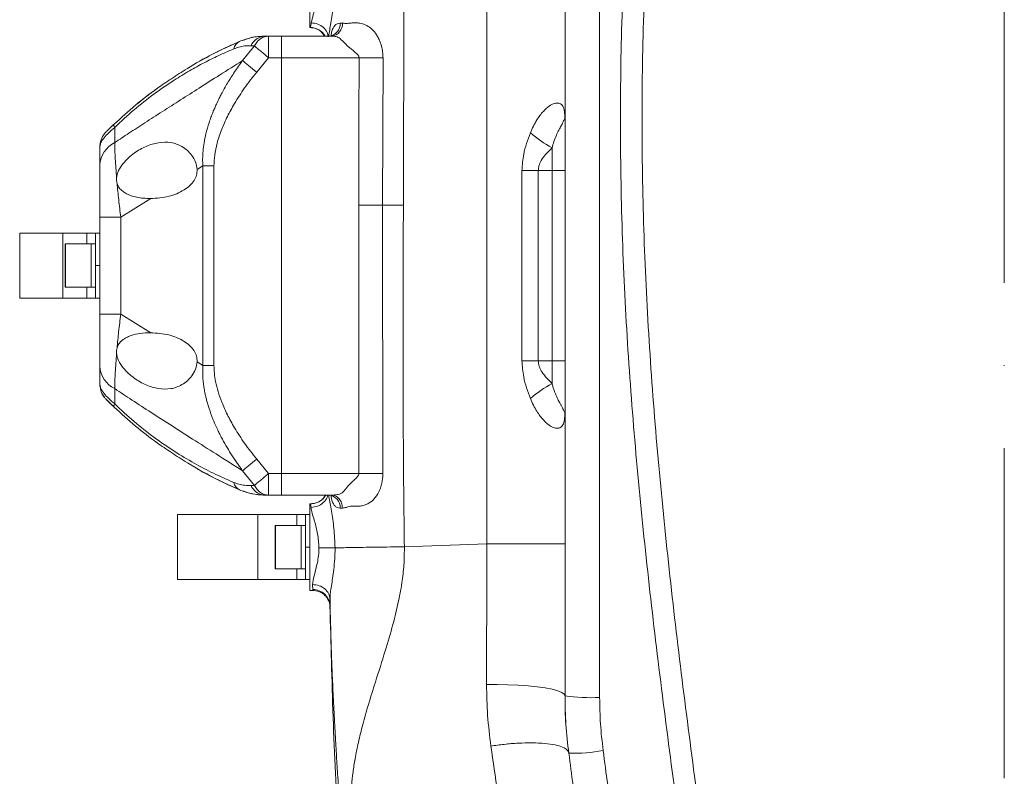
# Model space of a CAD drawing. Header units: millimetres. Extents: x 176 to 9387, y -11044 to -3322.
# Tile 45 of 256: x 1065 to 1293, y -5560 to -5385. Entities that reach past the tile are written whole.
import ezdxf

# ---------------------------------------------------------------- set-up
doc = ezdxf.new("R2010")
doc.units = ezdxf.units.MM
doc.header["$LTSCALE"] = 0.3175
doc.linetypes.add('ACAD_ISO10W100', pattern=[18, 12, -3, 0, -3])
doc.layers.add('1轮廓实线层', color=7, linetype='Continuous', lineweight=18)
doc.layers.add('中心线', color=4, linetype='ACAD_ISO10W100', lineweight=20)

msp = doc.modelspace()

# ---------------------------------------------------------------- linework, layer by layer
at = {"layer": '1轮廓实线层', "ltscale": 20}
for p, q in [((1199.35142, -5226.18259), (1199.35142, -5541.68017)), ((1132.35142, -5386.9533), (1132.35142, -5366.95326)), ((1154.00501, -5428.01441), (1154.14721, -5375.18049)), ((1173.29081, -5375.73166), (1173.29081, -5506.20378)), ((1191.35142, -5407.98939), (1191.35142, -5375.73166)), ((1132.47967, -5386.9533), (1132.35142, -5386.9533)), ((1139.39159, -5385.95898), (1139.92519, -5385.95874)), ((1119.20536, -5389.25136), (1119.39219, -5389.19474)), ((1122.07273, -5388.95328), (1121.6162, -5388.98696)), ((1122.07273, -5388.95328), (1122.85555, -5388.95328)), ((1122.85555, -5388.95328), (1122.85555, -5390.41777)), ((1125.85143, -5388.95328), (1122.85555, -5388.95328)), ((1125.85143, -5388.95328), (1125.85143, -5393.95327)), ((1137.40906, -5388.95328), (1125.85143, -5388.95328)), ((1119.58367, -5391.19501), (1116.84087, -5394.59796)), ((1119.58367, -5391.19501), (1118.80085, -5391.16634)), ((1122.85555, -5390.41777), (1122.85555, -5393.95327)), ((1122.85555, -5393.95327), (1120.11277, -5397.26217)), ((1125.85143, -5393.95327), (1122.85555, -5393.95327)), ((1125.85143, -5393.95327), (1125.85143, -5489.95329)), ((1143.75925, -5393.95327), (1125.85143, -5393.95327)), ((1149.2965, -5393.96293), (1149.21627, -5427.99921)), ((1106.19431, -5395.15365), (1104.08831, -5396.41763)), ((1191.31066, -5407.52895), (1191.35142, -5407.98939)), ((1191.35142, -5407.98939), (1191.35142, -5419.9533)), ((1085.34795, -5411.03597), (1084.9651, -5411.45755)), ((1087.30765, -5410.029), (1087.30765, -5413.55283)), ((1084.07438, -5413.12702), (1083.92316, -5414.26892)), ((1083.85142, -5414.60342), (1083.85142, -5418.70965)), ((1188.35142, -5414.74928), (1188.35142, -5419.9533)), ((1083.85142, -5418.70965), (1083.85142, -5430.77398)), ((1106.34619, -5419.75148), (1107.66386, -5418.92899)), ((1107.66386, -5418.92899), (1107.66386, -5464.97757)), ((1110.23634, -5418.92899), (1107.66386, -5418.92899)), ((1110.23634, -5418.92899), (1110.23634, -5464.97757)), ((1181.4017, -5463.95327), (1181.4017, -5419.9533)), ((1185.18313, -5419.9533), (1181.4017, -5419.9533)), ((1185.18313, -5419.9533), (1185.18313, -5463.95327)), ((1185.18313, -5419.9533), (1188.35142, -5419.9533)), ((1188.35142, -5419.9533), (1188.35142, -5463.95327)), ((1188.35142, -5419.9533), (1191.35142, -5419.9533)), ((1191.35142, -5463.95327), (1191.35142, -5419.9533)), ((1088.70647, -5430.77398), (1095.61547, -5426.453)), ((1143.72261, -5489.95329), (1143.69288, -5427.98776)), ((1149.21627, -5427.99921), (1149.25066, -5489.92361)), ((1088.70647, -5430.77398), (1083.85142, -5430.77398)), ((1083.85142, -5430.77398), (1083.85142, -5453.13258)), ((1088.70647, -5453.13258), (1088.70647, -5430.77398)), ((1065.35142, -5434.45326), (1065.35142, -5449.4533)), ((1075.35142, -5434.45326), (1065.35142, -5434.45326)), ((1075.35142, -5449.4533), (1075.35142, -5434.45326)), ((1080.85142, -5434.45326), (1075.35142, -5434.45326)), ((1080.85142, -5434.45326), (1082.85143, -5434.45326)), ((1080.85142, -5436.95326), (1080.85142, -5434.45326)), ((1082.85143, -5441.95325), (1082.85143, -5434.45326)), ((1082.85143, -5434.45326), (1083.85142, -5434.45326)), ((1075.85143, -5446.85329), (1075.85143, -5437.05327)), ((1081.85143, -5436.95326), (1075.95142, -5436.95326)), ((1075.95142, -5436.95326), (1075.95142, -5446.95331)), ((1082.85143, -5436.95326), (1081.85143, -5436.95326)), ((1081.85143, -5446.95331), (1081.85143, -5436.95326)), ((1082.85143, -5441.95325), (1083.85142, -5441.95325)), ((1082.85143, -5449.4533), (1082.85143, -5441.95325)), ((1075.95142, -5446.95331), (1081.85143, -5446.95331)), ((1080.85142, -5449.4533), (1080.85142, -5446.95331)), ((1081.85143, -5446.95331), (1082.85143, -5446.95331)), ((1075.35142, -5449.4533), (1065.35142, -5449.4533)), ((1080.85142, -5449.4533), (1075.35142, -5449.4533)), ((1082.85143, -5449.4533), (1080.85142, -5449.4533)), ((1083.85142, -5449.4533), (1082.85143, -5449.4533)), ((1083.85142, -5453.13258), (1083.85142, -5465.19692)), ((1088.70647, -5453.13258), (1083.85142, -5453.13258)), ((1095.61547, -5457.45356), (1088.70647, -5453.13258)), ((1107.66386, -5464.97757), (1106.34619, -5464.15509)), ((1181.4017, -5463.95327), (1185.18313, -5463.95327)), ((1185.18313, -5463.95327), (1188.35142, -5463.95327)), ((1188.35142, -5463.95327), (1188.35142, -5469.15729)), ((1188.35142, -5463.95327), (1191.35142, -5463.95327)), ((1191.35142, -5463.95327), (1191.35142, -5475.91717)), ((1083.85142, -5465.19692), (1083.85142, -5469.30314)), ((1110.23634, -5464.97757), (1107.66386, -5464.97757)), ((1083.85142, -5469.30314), (1083.95958, -5469.70887)), ((1083.85142, -5469.30314), (1083.87158, -5469.75155)), ((1087.30765, -5470.35373), (1087.30765, -5473.87756)), ((1084.54889, -5471.77393), (1084.99678, -5472.4877)), ((1085.45995, -5472.98176), (1085.32511, -5472.84783)), ((1191.35142, -5475.91717), (1191.30922, -5476.39395)), ((1191.35142, -5506.20378), (1191.35142, -5475.91717)), ((1120.11277, -5486.6444), (1122.85555, -5489.95329)), ((1104.08831, -5487.48894), (1106.19431, -5488.75291)), ((1116.84087, -5489.30861), (1119.58367, -5492.71155)), ((1125.85143, -5489.95329), (1122.85555, -5489.95329)), ((1122.85555, -5489.95329), (1122.85555, -5493.4888)), ((1125.85143, -5489.95329), (1125.85143, -5494.95329)), ((1143.72261, -5489.95329), (1125.85143, -5489.95329)), ((1119.58367, -5492.71155), (1118.80085, -5492.74022)), ((1122.85555, -5493.4888), (1122.85555, -5494.95329)), ((1121.61464, -5494.91937), (1122.07273, -5494.95329)), ((1122.07273, -5494.95329), (1122.85555, -5494.95329)), ((1122.85555, -5494.95329), (1125.85143, -5494.95329)), ((1125.85143, -5494.95329), (1137.4085, -5494.95329)), ((1132.35142, -5516.9533), (1132.35142, -5496.95326)), ((1132.60012, -5496.95326), (1132.35142, -5496.95326)), ((1101.85142, -5499.45326), (1101.85142, -5514.4533)), ((1120.35142, -5499.45326), (1101.85142, -5499.45326)), ((1120.35142, -5514.4533), (1120.35142, -5499.45326)), ((1129.35143, -5499.45326), (1120.35142, -5499.45326)), ((1129.35143, -5499.45326), (1131.35142, -5499.45326)), ((1129.35143, -5501.95325), (1129.35143, -5499.45326)), ((1131.35142, -5506.95331), (1131.35142, -5499.45326)), ((1131.35142, -5499.45326), (1132.35142, -5499.45326)), ((1124.35142, -5511.85329), (1124.35142, -5502.05327)), ((1130.35143, -5501.95325), (1124.45142, -5501.95325)), ((1124.45142, -5501.95325), (1124.45142, -5511.9533)), ((1131.35142, -5501.95325), (1130.35143, -5501.95325)), ((1130.35143, -5502.24019), (1130.35143, -5501.95325)), ((1130.35143, -5511.9533), (1130.35143, -5501.95325)), ((1130.35143, -5511.9533), (1130.35143, -5502.24019)), ((1131.35142, -5506.95331), (1132.35142, -5506.95331)), ((1131.35142, -5514.4533), (1131.35142, -5506.95331)), ((1173.29081, -5506.20378), (1154.23809, -5506.86676)), ((1173.29081, -5506.20378), (1191.35142, -5506.20378)), ((1191.35142, -5506.20378), (1191.35142, -5541.31598)), ((1124.45142, -5511.9533), (1130.35143, -5511.9533)), ((1129.35143, -5514.4533), (1129.35143, -5511.9533)), ((1130.35143, -5511.9533), (1131.35142, -5511.9533)), ((1120.35142, -5514.4533), (1101.85142, -5514.4533)), ((1129.35143, -5514.4533), (1120.35142, -5514.4533)), ((1131.35142, -5514.4533), (1129.35143, -5514.4533)), ((1132.35142, -5514.4533), (1131.35142, -5514.4533)), ((1133.04662, -5516.7277), (1133.04004, -5515.6079)), ((1133.067, -5516.9533), (1133.04662, -5516.7277)), ((1133.067, -5516.9533), (1132.35142, -5516.9533)), ((1137.03895, -5518.99154), (1137.04566, -5520.54996)), ((1137.04688, -5520.59765), (1137.04655, -5520.5871))]:
    msp.add_line(p, q, dxfattribs=at)
at = {"layer": '1轮廓实线层', "lineweight": 0, "ltscale": 20}
for points in [[(1143.69288, -5427.98776), (1143.74027, -5404.57554), (1143.75331, -5397.66569), (1143.75925, -5393.95327)], [(1120.11277, -5397.26217), (1119.62723, -5396.86681), (1119.14933, -5396.47765), (1118.68661, -5396.10089), (1118.24634, -5395.74237), (1117.83545, -5395.40781), (1117.46042, -5395.10239), (1117.12714, -5394.83101), (1116.84087, -5394.59796)], [(1104.08831, -5396.41763), (1104.15958, -5396.38157), (1104.16305, -5396.38109)], [(1087.14417, -5409.29438), (1087.11465, -5409.33652), (1087.09941, -5409.39344), (1087.09854, -5409.46497), (1087.11203, -5409.5508), (1087.13983, -5409.65057), (1087.18183, -5409.76382), (1087.23785, -5409.89013), (1087.30765, -5410.029)], [(1143.69288, -5427.98776), (1144.39969, -5427.98925), (1145.10492, -5427.99069), (1145.807, -5427.99218), (1146.50441, -5427.99361), (1147.19555, -5427.99504), (1147.87892, -5427.99641), (1148.55299, -5427.99784), (1149.21627, -5427.99921)], [(1154.00501, -5428.01441), (1153.39162, -5428.0125), (1152.7813, -5428.01059), (1152.17463, -5428.00863), (1151.57219, -5428.00672), (1150.97456, -5428.00481), (1150.38233, -5428.00296), (1149.79604, -5428.00106), (1149.21627, -5427.99921)], [(1087.30765, -5473.87756), (1087.23785, -5474.01644), (1087.18183, -5474.14274), (1087.13983, -5474.25599), (1087.11203, -5474.35577), (1087.09854, -5474.4416), (1087.09941, -5474.51312), (1087.11465, -5474.57005), (1087.14417, -5474.61219)], [(1120.11277, -5486.6444), (1119.62723, -5487.03976), (1119.14933, -5487.42891), (1118.68661, -5487.80567), (1118.24634, -5488.1642), (1117.83545, -5488.49876), (1117.46042, -5488.80417), (1117.12714, -5489.07555), (1116.84087, -5489.30861)], [(1104.08831, -5487.48894), (1104.15958, -5487.525), (1104.16305, -5487.52547)], [(1173.22927, -5538.71722), (1175.70126, -5538.69469), (1178.16487, -5538.73492), (1180.56111, -5538.83697), (1182.83262, -5538.99832), (1184.925, -5539.21522), (1186.78815, -5539.48237), (1188.37746, -5539.79344), (1189.65487, -5540.141), (1190.5898, -5540.51668), (1191.15987, -5540.91151), (1191.35142, -5541.31598)]]:
    msp.add_lwpolyline(points, dxfattribs=at)
for centre, radius, start, end in [((1132.4793, -5390.95168), 3.99837, 29.9869689, 89.9946844), ((1136.57839, -5386.14246), 2.81918, 274.4155956, 3.7316955), ((1137.14457, -5386.1767), 2.78915, 275.4416011, 4.4819684), ((1122.32929, -5392.81628), 3.89515, 100.5487201, 154.938725), ((1117.19494, -5392.34384), 2.41212, 116.6825173, 169.0326953), ((1088.85142, -5414.60345), 5, 140.9052883, 180.0000083), ((1204.06344, -5386.76759), 32.09116, 229.8034268, 240.6853127), ((1090.07143, -5419.14183), 6.23501, 116.3125701, 176.025335), ((1075.95142, -5437.05328), 0.1, 90, 180), ((1075.95142, -5446.85328), 0.1, 180, 270), ((1090.07156, -5464.76465), 6.23515, 183.9753702, 243.6867246), ((1204.06344, -5497.13897), 32.09116, 119.3146873, 130.1965732), ((1088.85142, -5469.30311), 5, 207.7375537, 219.3708965), ((1117.19494, -5491.56273), 2.41212, 190.9673047, 243.3174827), ((1122.3295, -5491.09012), 3.89541, 205.0622754, 259.4255119), ((1132.6002, -5492.9534), 3.99986, 269.9988836, 330.7207883), ((1136.57975, -5497.76105), 2.81599, 356.6185916, 85.6196268), ((1124.45142, -5502.05328), 0.1, 90, 180), ((1124.45142, -5511.85328), 0.1, 180, 270), ((1133.06702, -5520.95311), 3.99981, 49.2431756, 90.0002271), ((1197.35565, -5497.4714), 44.25379, 262.2022236, 272.5848145), ((1193.36375, -5517.86327), 36.68665, 268.2269324, 280.6733297)]:
    msp.add_arc(centre, radius, start, end, dxfattribs=at)
at = {"layer": '1轮廓实线层', "ltscale": 20}
for points, knots in [([(1225.94634, -5232.36759), (1224.56092, -5240.90333), (1221.78988, -5257.97597), (1218.11191, -5283.77539), (1214.88979, -5309.77864), (1212.26437, -5335.99456), (1210.34455, -5362.40303), (1209.24977, -5388.57105), (1209.04083, -5414.45745), (1209.66101, -5440.07047), (1211.09133, -5465.71482), (1213.20926, -5491.3443), (1215.88214, -5516.8987), (1218.96554, -5542.39081), (1222.31759, -5567.84723), (1224.68226, -5584.78321), (1225.8646, -5593.25124)], [0, 0, 0, 0, 26.288686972, 52.580941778, 78.867588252, 105.361471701, 131.862023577, 158.352475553, 183.823173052, 209.294067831, 234.902349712, 260.511741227, 286.062858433, 311.614712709, 337.221801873, 362.829157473, 362.829157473, 362.829157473, 362.829157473]), ([(1220.91329, -5593.51934), (1219.73079, -5585.08261), (1217.36581, -5568.20922), (1214.00825, -5542.81192), (1210.91528, -5517.34386), (1208.23412, -5491.81134), (1206.11136, -5466.23679), (1204.67051, -5440.59122), (1204.03985, -5414.88686), (1204.24802, -5388.94956), (1205.33909, -5362.86025), (1207.23959, -5336.65809), (1209.85321, -5310.49839), (1213.08589, -5284.40396), (1216.80479, -5258.36915), (1219.6109, -5241.14229), (1221.01386, -5232.52947)], [0, 0, 0, 0, 25.515434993, 51.030668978, 76.595945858, 102.160404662, 127.683551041, 153.205606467, 178.857146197, 204.508453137, 230.790356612, 257.082079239, 283.367231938, 309.891856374, 336.422242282, 362.948906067, 362.948906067, 362.948906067, 362.948906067]), ([(1132.71708, -5385.88531), (1132.85183, -5385.29023), (1133.12183, -5384.09784), (1133.81941, -5381.76744), (1134.20884, -5379.67307), (1134.42687, -5377.77872), (1134.38242, -5376.42824), (1134.35702, -5375.65667)], [0, 0, 0, 0, 2.791391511, 5.593276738, 7.044013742, 8.493623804, 10.425606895, 10.425606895, 10.425606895, 10.425606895]), ([(1138.08468, -5375.14509), (1138.10549, -5376.22401), (1138.14163, -5378.09805), (1137.96265, -5380.73646), (1137.71697, -5382.94687), (1137.40937, -5384.97329), (1137.11171, -5386.7365), (1136.87397, -5388.09346), (1136.80243, -5388.72204), (1136.77611, -5388.95328)], [0, 0, 0, 0, 2.862411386, 4.971887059, 7.081246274, 9.030139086, 10.977951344, 12.826805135, 13.90279718, 13.90279718, 13.90279718, 13.90279718]), ([(1135.73338, -5388.95328), (1135.56559, -5388.66412), (1135.13494, -5387.922), (1133.90965, -5387.14106), (1132.87083, -5387.01589), (1132.35142, -5386.9533)], [0, 0, 0, 0, 1.019836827, 2.61733527, 4.214841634, 4.214841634, 4.214841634, 4.214841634]), ([(1132.47967, -5386.9533), (1132.52976, -5386.85556), (1132.59907, -5386.72028), (1132.69145, -5386.06663), (1132.71708, -5385.88531)], [0, 0, 0, 0, 0.798550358, 1.105103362, 1.105103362, 1.105103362, 1.105103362]), ([(1132.71708, -5385.88531), (1133.23493, -5385.94755), (1134.27064, -5386.07205), (1135.57445, -5386.90683), (1136.44052, -5387.96559), (1136.56871, -5388.75986), (1136.62249, -5389.09311)], [0, 0, 0, 0, 1.510351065, 3.0207198, 4.531069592, 5.622872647, 5.622872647, 5.622872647, 5.622872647]), ([(1137.28421, -5388.95328), (1137.32262, -5388.63504), (1137.41116, -5387.90162), (1137.72692, -5387.11436), (1138.15299, -5386.44386), (1138.70179, -5386.0328), (1139.15963, -5385.9838), (1139.39159, -5385.95898)], [0, 0, 0, 0, 0.660911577, 1.523183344, 2.359367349, 3.20891867, 4.081354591, 4.081354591, 4.081354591, 4.081354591]), ([(1139.92519, -5385.95874), (1140.04442, -5385.96351), (1140.27828, -5385.97288), (1140.65694, -5386.04525), (1141.10279, -5386.02748), (1141.61364, -5385.96163), (1142.26426, -5385.88506), (1143.03593, -5385.8484), (1144.04735, -5385.94145), (1145.22973, -5386.29587), (1146.49668, -5387.07525), (1147.43912, -5388.07714), (1148.08, -5389.06381), (1148.48975, -5389.89225), (1148.81045, -5390.74261), (1149.07939, -5391.73015), (1149.26647, -5392.80512), (1149.2872, -5393.60456), (1149.2965, -5393.96293)], [0, 0, 0, 0, 0.546474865, 1.071887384, 1.645327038, 2.394075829, 3.096800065, 4.100263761, 5.145429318, 6.506006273, 7.932709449, 9.383899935, 10.175795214, 11.01101475, 11.766680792, 12.500186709, 13.616363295, 14.523272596, 14.523272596, 14.523272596, 14.523272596]), ([(1116.11179, -5390.18859), (1117.02668, -5389.85042), (1119.07266, -5389.09416), (1121.00465, -5389.00344), (1122.07273, -5388.95328)], [0, 0, 0, 0, 2.754551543, 6.160039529, 6.160039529, 6.160039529, 6.160039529]), ([(1121.61491, -5388.98713), (1120.76715, -5389.02836), (1119.22613, -5389.1033), (1117.52559, -5389.70861), (1116.76057, -5389.98092)], [0, 0, 0, 0, 2.755448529, 5.008698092, 5.008698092, 5.008698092, 5.008698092]), ([(1122.85555, -5388.95328), (1122.53788, -5388.98169), (1121.89265, -5389.0394), (1120.98112, -5389.50864), (1120.1712, -5390.21885), (1119.7775, -5390.87298), (1119.58367, -5391.19501)], [0, 0, 0, 0, 1.035963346, 2.104233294, 3.172550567, 4.208494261, 4.208494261, 4.208494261, 4.208494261]), ([(1143.75925, -5393.95327), (1143.75222, -5393.88054), (1143.73695, -5393.7226), (1143.57822, -5393.36803), (1142.87642, -5392.62927), (1141.68911, -5391.78613), (1140.36824, -5390.53298), (1139.43571, -5389.50067), (1138.55985, -5388.99688), (1137.76327, -5388.9667), (1137.40906, -5388.95328)], [0, 0, 0, 0, 0.181286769, 0.393688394, 0.954591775, 2.704764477, 4.077313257, 5.857751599, 7.308086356, 8.46932154, 8.46932154, 8.46932154, 8.46932154]), ([(1115.89745, -5390.29862), (1114.34635, -5391.00396), (1111.23904, -5392.41697), (1107.90966, -5394.11923), (1106.12289, -5395.20711), (1105.94051, -5395.31816)], [0, 0, 0, 0, 5.271770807, 10.560915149, 11.162180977, 11.162180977, 11.162180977, 11.162180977]), ([(1116.11179, -5390.18859), (1114.38033, -5390.96614), (1111.09867, -5392.43985), (1107.76777, -5394.28299), (1106.19431, -5395.15365)], [0, 0, 0, 0, 5.856840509, 11.100544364, 11.100544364, 11.100544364, 11.100544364]), ([(1118.80085, -5391.16634), (1118.3165, -5391.16976), (1117.42558, -5391.17605), (1116.09174, -5391.41761), (1115.22257, -5391.73874), (1114.82688, -5391.88493)], [0, 0, 0, 0, 1.605441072, 2.953054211, 4.0792772, 4.0792772, 4.0792772, 4.0792772]), ([(1122.85555, -5393.95327), (1122.53303, -5393.68139), (1121.8781, -5393.1293), (1120.95934, -5392.35472), (1120.15103, -5391.67327), (1119.7713, -5391.35317), (1119.58367, -5391.19501)], [0, 0, 0, 0, 1.05384623, 2.139967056, 3.222251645, 4.279393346, 4.279393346, 4.279393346, 4.279393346]), ([(1114.82688, -5391.88493), (1113.62731, -5392.40508), (1111.36944, -5393.3841), (1107.94122, -5395.08971), (1104.55717, -5396.94412), (1100.67829, -5399.30352), (1096.39497, -5402.24917), (1091.74221, -5405.88464), (1088.78539, -5408.64797), (1087.30765, -5410.029)], [0, 0, 0, 0, 4.419859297, 8.319208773, 12.469601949, 16.613331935, 22.166188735, 27.67020426, 33.169237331, 33.169237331, 33.169237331, 33.169237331]), ([(1143.75925, -5393.95327), (1144.67954, -5393.95473), (1146.57527, -5393.95773), (1148.372, -5393.96116), (1149.2965, -5393.96293)], [0, 0, 0, 0, 2.688086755, 5.537250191, 5.537250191, 5.537250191, 5.537250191]), ([(1116.84087, -5394.59796), (1115.07591, -5395.7127), (1111.72469, -5397.8293), (1106.95125, -5400.85596), (1102.54728, -5403.65925), (1098.3763, -5406.32844), (1094.39387, -5408.89714), (1090.71745, -5411.28967), (1088.39631, -5412.83026), (1087.30765, -5413.55283)], [0, 0, 0, 0, 6.287538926, 11.938424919, 17.006999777, 21.980358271, 26.804096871, 31.20567364, 35.093581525, 35.093581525, 35.093581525, 35.093581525]), ([(1116.84087, -5394.59796), (1116.52176, -5395.03497), (1115.89077, -5395.89907), (1114.99461, -5397.20858), (1114.14928, -5398.50773), (1113.35726, -5399.79729), (1112.61785, -5401.07557), (1111.98766, -5402.23698), (1111.37668, -5403.43279), (1110.86725, -5404.49959), (1110.38258, -5405.59084), (1109.96635, -5406.59102), (1109.53273, -5407.7205), (1108.96329, -5409.36399), (1108.40291, -5411.32661), (1107.95781, -5413.49826), (1107.70645, -5415.4311), (1107.59778, -5417.21915), (1107.64287, -5418.38594), (1107.66386, -5418.92899)], [0, 0, 0, 0, 1.625119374, 3.213385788, 4.764775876, 6.279351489, 7.757238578, 9.198419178, 10.24612662, 11.788665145, 12.746719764, 13.830205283, 15.040038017, 16.377347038, 19.049323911, 21.157491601, 23.021479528, 24.891882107, 26.520345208, 26.520345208, 26.520345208, 26.520345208]), ([(1104.08831, -5396.41763), (1102.83443, -5397.22021), (1100.34085, -5398.81631), (1098.16783, -5400.30224), (1097.08749, -5401.04098)], [0, 0, 0, 0, 4.219161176, 8.390653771, 8.390653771, 8.390653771, 8.390653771]), ([(1120.11277, -5397.26217), (1119.16627, -5398.46788), (1117.33169, -5400.80487), (1115.08992, -5404.25677), (1113.33092, -5407.45086), (1111.96533, -5410.48759), (1110.9682, -5413.47365), (1110.34992, -5416.32145), (1110.27222, -5418.10514), (1110.23634, -5418.92899)], [0, 0, 0, 0, 4.603547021, 8.922920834, 12.348384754, 15.551332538, 18.911805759, 21.794200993, 24.268226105, 24.268226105, 24.268226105, 24.268226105]), ([(1097.08749, -5401.04098), (1095.4205, -5402.29031), (1092.03641, -5404.82653), (1088.79094, -5407.79046), (1087.14417, -5409.29438)], [0, 0, 0, 0, 6.37299125, 12.937575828, 12.937575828, 12.937575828, 12.937575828]), ([(1092.17617, -5404.8493), (1092.90166, -5404.25643), (1094.41395, -5403.0206), (1096.17253, -5401.71845), (1097.08746, -5401.04098)], [0, 0, 0, 0, 2.982276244, 6.21659006, 6.21659006, 6.21659006, 6.21659006]), ([(1183.35142, -5411.27993), (1183.8134, -5410.25637), (1184.64904, -5408.40489), (1186.24008, -5406.3349), (1187.68494, -5405.04997), (1188.94579, -5404.40939), (1189.98715, -5404.35122), (1190.77102, -5404.87594), (1191.23953, -5405.92061), (1191.28779, -5407.01184), (1191.31066, -5407.52895)], [0, 0, 0, 0, 2.395956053, 4.333953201, 5.966990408, 7.457294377, 8.927865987, 10.479260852, 12.254793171, 13.854003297, 13.854003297, 13.854003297, 13.854003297]), ([(1191.31679, -5407.99535), (1191.31547, -5407.84613), (1191.31372, -5407.64688), (1191.33987, -5407.55152), (1191.34644, -5407.52758)], [0, 0, 0, 0, 0.3536379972, 0.4721964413, 0.4721964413, 0.4721964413, 0.4721964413]), ([(1087.14417, -5409.29438), (1086.89387, -5409.5326), (1086.3986, -5410.004), (1085.77919, -5410.60892), (1085.42445, -5410.95985), (1085.38975, -5410.99446), (1085.37443, -5411.00974)], [0, 0, 0, 0, 0.570470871, 1.128826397, 1.874992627, 2.464718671, 2.464718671, 2.464718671, 2.464718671]), ([(1087.10499, -5409.36406), (1086.86622, -5409.58221), (1086.5158, -5409.90237), (1086.17058, -5410.22858), (1086.05128, -5410.34406), (1085.99291, -5410.40058)], [0, 0, 0, 0, 0.793636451, 1.164702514, 1.520333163, 1.520333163, 1.520333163, 1.520333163]), ([(1191.31086, -5407.95899), (1191.27279, -5408.0442), (1191.19875, -5408.20987), (1190.90888, -5408.82923), (1190.47808, -5409.6328), (1189.93955, -5410.62067), (1189.34489, -5411.81632), (1188.78094, -5413.20563), (1188.49049, -5414.24947), (1188.35142, -5414.74928)], [0, 0, 0, 0, 1.294177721, 2.516490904, 3.596953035, 4.564755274, 5.540944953, 6.526824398, 7.432570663, 7.432570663, 7.432570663, 7.432570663]), ([(1191.35142, -5407.98939), (1191.35779, -5407.91593), (1191.36419, -5407.84197), (1191.31123, -5407.9582), (1191.31086, -5407.95899)], [0, 0, 0, 0, 0.2746873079, 0.2765855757, 0.2765855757, 0.2765855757, 0.2765855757]), ([(1087.30765, -5410.029), (1086.82577, -5410.44417), (1085.85973, -5411.27646), (1084.76501, -5412.48467), (1083.98854, -5413.66725), (1083.89982, -5414.27294), (1083.85142, -5414.60342)], [0, 0, 0, 0, 1.318458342, 2.643140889, 4.124097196, 5.902445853, 5.902445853, 5.902445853, 5.902445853]), ([(1181.4017, -5419.9533), (1181.48659, -5418.70777), (1181.6916, -5415.69968), (1182.73819, -5412.91285), (1183.35142, -5411.27993)], [0, 0, 0, 0, 3.720168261, 8.984631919, 8.984631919, 8.984631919, 8.984631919]), ([(1087.30765, -5413.55283), (1087.3367, -5414.76095), (1087.39579, -5417.21829), (1087.6165, -5420.14599), (1087.7287, -5421.63433)], [0, 0, 0, 0, 3.979843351, 8.095086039, 8.095086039, 8.095086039, 8.095086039]), ([(1087.7287, -5421.63433), (1087.77228, -5421.36517), (1087.86136, -5420.81508), (1088.32314, -5419.66464), (1089.54549, -5417.84911), (1091.76944, -5415.88768), (1094.57586, -5414.28178), (1097.45472, -5413.44507), (1100.27214, -5413.37333), (1102.49378, -5414.16137), (1104.08862, -5415.28675), (1105.1719, -5416.48497), (1106.07225, -5417.95475), (1106.25852, -5419.17642), (1106.34619, -5419.75148)], [0, 0, 0, 0, 0.733381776, 1.498863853, 3.235796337, 6.44638738, 9.610597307, 12.859719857, 16.164679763, 19.283508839, 20.954920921, 22.507162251, 24.217684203, 25.738904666, 25.738904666, 25.738904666, 25.738904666]), ([(1188.35142, -5414.74928), (1187.83669, -5415.25109), (1186.91831, -5416.14643), (1185.88539, -5417.5465), (1185.28457, -5418.80167), (1185.2143, -5419.59943), (1185.18313, -5419.9533)], [0, 0, 0, 0, 2.196115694, 3.918274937, 5.237403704, 6.288965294, 6.288965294, 6.288965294, 6.288965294]), ([(1095.61547, -5426.453), (1097.02928, -5426.36657), (1099.68995, -5426.20389), (1102.73965, -5424.93739), (1104.64385, -5423.54247), (1105.63437, -5422.38467), (1106.28257, -5421.1042), (1106.32558, -5420.18968), (1106.34619, -5419.75148)], [0, 0, 0, 0, 4.483958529, 8.438394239, 10.125618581, 11.591951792, 12.876289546, 14.057878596, 14.057878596, 14.057878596, 14.057878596]), ([(1087.84576, -5422.98467), (1087.79292, -5422.76773), (1087.68808, -5422.33726), (1087.71523, -5421.86739), (1087.7287, -5421.63433)], [0, 0, 0, 0, 0.690667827, 1.370442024, 1.370442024, 1.370442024, 1.370442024]), ([(1095.51818, -5426.4533), (1094.97822, -5426.44026), (1093.93447, -5426.41504), (1092.45049, -5426.19329), (1091.15014, -5425.84684), (1090.04532, -5425.39096), (1089.09818, -5424.79588), (1088.29144, -5424.04337), (1087.98822, -5423.32309), (1087.84576, -5422.98467)], [0, 0, 0, 0, 1.60203874, 3.096784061, 4.49682857, 5.680553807, 6.745729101, 7.938739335, 8.995989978, 8.995989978, 8.995989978, 8.995989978]), ([(1087.84576, -5422.98467), (1087.96407, -5424.22178), (1088.20733, -5426.76554), (1088.53708, -5429.4137), (1088.70647, -5430.77398)], [0, 0, 0, 0, 3.811628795, 7.837520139, 7.837520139, 7.837520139, 7.837520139]), ([(1154.23809, -5506.86676), (1154.19808, -5503.93897), (1154.11553, -5497.8986), (1154.0327, -5488.56032), (1153.97359, -5478.63108), (1153.9478, -5469.8128), (1153.94004, -5462.17429), (1153.94108, -5456.04089), (1153.94839, -5449.88947), (1153.96193, -5443.42471), (1153.98063, -5436.13101), (1153.99647, -5430.85709), (1154.00501, -5428.01441)], [0, 0, 0, 0, 8.784206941, 18.122816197, 28.015881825, 38.572456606, 44.577750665, 50.931430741, 56.972667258, 63.032031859, 70.325761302, 78.853857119, 78.853857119, 78.853857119, 78.853857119]), ([(1087.84576, -5460.92189), (1087.9633, -5459.696), (1088.20716, -5457.15275), (1088.53609, -5454.50438), (1088.70647, -5453.13258)], [0, 0, 0, 0, 3.777811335, 7.837488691, 7.837488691, 7.837488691, 7.837488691]), ([(1087.84576, -5460.92189), (1087.96896, -5460.61556), (1088.22648, -5459.97526), (1088.85913, -5459.31192), (1089.54992, -5458.80468), (1090.27478, -5458.4176), (1091.4571, -5457.95068), (1093.20895, -5457.53448), (1094.72288, -5457.48123), (1095.51818, -5457.45326)], [0, 0, 0, 0, 0.948748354, 1.98308721, 2.747502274, 3.585030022, 4.504366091, 6.637485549, 8.998187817, 8.998187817, 8.998187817, 8.998187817]), ([(1106.34619, -5464.15509), (1106.32564, -5463.71671), (1106.28275, -5462.80213), (1105.63403, -5461.52145), (1104.64352, -5460.36389), (1102.73907, -5458.96878), (1099.68955, -5457.703), (1097.02894, -5457.5401), (1095.61547, -5457.45356)], [0, 0, 0, 0, 1.182011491, 2.465977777, 3.933464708, 5.619515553, 9.574876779, 14.057831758, 14.057831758, 14.057831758, 14.057831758]), ([(1087.7287, -5462.27224), (1087.61669, -5463.75341), (1087.3953, -5466.68104), (1087.33663, -5469.13922), (1087.30765, -5470.35373)], [0, 0, 0, 0, 4.095569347, 8.095129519, 8.095129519, 8.095129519, 8.095129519]), ([(1087.7287, -5462.27224), (1087.71482, -5462.03771), (1087.68701, -5461.56755), (1087.79276, -5461.13745), (1087.84576, -5460.92189)], [0, 0, 0, 0, 0.683794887, 1.370806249, 1.370806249, 1.370806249, 1.370806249]), ([(1106.34619, -5464.15509), (1106.25871, -5464.72935), (1106.07286, -5465.94923), (1105.17425, -5467.41836), (1104.09196, -5468.6169), (1102.49639, -5469.74415), (1100.27233, -5470.53384), (1097.4537, -5470.46124), (1094.57648, -5469.62454), (1091.77066, -5468.01979), (1089.54554, -5466.05824), (1088.32235, -5464.24033), (1087.86122, -5463.09081), (1087.77224, -5462.54117), (1087.7287, -5462.27224)], [0, 0, 0, 0, 1.519135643, 3.227067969, 4.779356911, 6.450944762, 9.574030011, 12.883820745, 16.127632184, 19.286905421, 22.50604284, 24.241389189, 25.006269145, 25.739058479, 25.739058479, 25.739058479, 25.739058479]), ([(1183.35142, -5472.62664), (1182.73804, -5470.99329), (1181.69146, -5468.20644), (1181.48653, -5465.19835), (1181.4017, -5463.95327)], [0, 0, 0, 0, 5.265805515, 8.984642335, 8.984642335, 8.984642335, 8.984642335]), ([(1185.18313, -5463.95327), (1185.21292, -5464.31293), (1185.27918, -5465.11315), (1185.89001, -5466.35994), (1186.91459, -5467.75868), (1187.83325, -5468.65291), (1188.35142, -5469.15729)], [0, 0, 0, 0, 1.067641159, 2.375406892, 4.082543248, 6.291221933, 6.291221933, 6.291221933, 6.291221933]), ([(1107.66386, -5464.97757), (1107.64142, -5465.76183), (1107.59358, -5467.43354), (1107.80312, -5469.32011), (1108.02231, -5470.65719), (1108.16116, -5471.38557), (1108.33544, -5472.18503), (1108.5502, -5473.05346), (1108.81022, -5473.98844), (1109.26487, -5475.45502), (1109.91745, -5477.23751), (1110.61966, -5478.86545), (1111.08797, -5479.86735), (1111.34492, -5480.39826), (1111.57059, -5480.85114), (1111.76248, -5481.22742), (1112.56079, -5482.76235), (1114.14725, -5485.51938), (1115.9218, -5488.01572), (1116.84087, -5489.30861)], [0, 0, 0, 0, 2.350742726, 5.010772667, 5.675107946, 6.416771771, 7.235369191, 8.130328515, 9.101213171, 10.147722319, 12.738683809, 14.794881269, 15.469311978, 16.059638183, 16.566061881, 16.988848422, 17.328126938, 21.762112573, 26.525636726, 26.525636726, 26.525636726, 26.525636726]), ([(1110.23634, -5464.97757), (1110.25605, -5465.59038), (1110.29657, -5466.84955), (1110.62315, -5468.88281), (1111.18071, -5471.10672), (1112.07891, -5473.66726), (1113.33135, -5476.45775), (1115.09114, -5479.65141), (1117.33242, -5483.10278), (1119.16647, -5485.439), (1120.11277, -5486.6444)], [0, 0, 0, 0, 1.83981486, 3.780380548, 6.170397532, 8.717939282, 11.919556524, 15.344753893, 19.66079866, 24.261441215, 24.261441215, 24.261441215, 24.261441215]), ([(1083.93617, -5469.71233), (1083.96554, -5470.06958), (1084.03616, -5470.92881), (1084.47056, -5471.67771), (1084.72434, -5472.11523)], [0, 0, 0, 0, 1.07775531, 2.592145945, 2.592145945, 2.592145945, 2.592145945]), ([(1083.95958, -5469.70887), (1083.99524, -5469.91573), (1084.079, -5470.4017), (1084.77073, -5471.42228), (1085.85816, -5472.63573), (1086.82608, -5473.46498), (1087.30765, -5473.87756)], [0, 0, 0, 0, 1.149907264, 2.701488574, 4.09463665, 5.474069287, 5.474069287, 5.474069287, 5.474069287]), ([(1116.84087, -5489.30861), (1114.79997, -5488.01941), (1110.94834, -5485.5864), (1105.51699, -5482.1393), (1100.51308, -5478.94885), (1095.84769, -5475.95052), (1091.43337, -5473.08877), (1088.63545, -5471.23396), (1087.30765, -5470.35373)], [0, 0, 0, 0, 7.270547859, 13.721096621, 19.35175497, 25.102264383, 30.35205556, 35.09360134, 35.09360134, 35.09360134, 35.09360134]), ([(1188.35142, -5469.15729), (1188.42207, -5469.42754), (1188.56561, -5469.97659), (1188.81306, -5470.72864), (1189.08323, -5471.44295), (1189.37435, -5472.12474), (1189.73998, -5472.88894), (1190.10865, -5473.59673), (1190.46809, -5474.25632), (1190.76086, -5474.80134), (1191.0026, -5475.27501), (1191.2134, -5475.73053), (1191.27491, -5475.86659), (1191.313, -5475.95085)], [0, 0, 0, 0, 0.483119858, 0.981528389, 1.424261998, 1.914313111, 2.446465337, 3.226181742, 3.823314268, 4.556737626, 5.309011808, 6.1181202, 7.434156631, 7.434156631, 7.434156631, 7.434156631]), ([(1085.08788, -5472.57913), (1085.15118, -5472.64248), (1085.27722, -5472.76862), (1085.69917, -5473.18682), (1086.32288, -5473.79708), (1086.84368, -5474.29345), (1087.10499, -5474.54251)], [0, 0, 0, 0, 0.706209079, 1.406248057, 2.108131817, 2.814999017, 2.814999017, 2.814999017, 2.814999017]), ([(1087.16691, -5474.63227), (1086.88064, -5474.3599), (1086.00161, -5473.52353), (1085.59757, -5473.11997), (1085.32511, -5472.84783)], [0, 0, 0, 0, 0.835210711, 2.564637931, 2.564637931, 2.564637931, 2.564637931]), ([(1191.30922, -5476.39395), (1191.28649, -5476.90527), (1191.23824, -5477.99066), (1190.77019, -5479.03058), (1189.98554, -5479.56085), (1188.94516, -5479.49204), (1187.68303, -5478.86955), (1186.24272, -5477.56955), (1184.64872, -5475.50318), (1183.8133, -5473.65077), (1183.35142, -5472.62664)], [0, 0, 0, 0, 1.581751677, 3.35763801, 4.917549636, 6.380655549, 7.86814771, 9.50599996, 11.444398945, 13.841172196, 13.841172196, 13.841172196, 13.841172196]), ([(1087.14417, -5474.61219), (1088.79177, -5476.11683), (1092.03727, -5479.08073), (1095.42134, -5481.61691), (1097.08746, -5482.86558)], [0, 0, 0, 0, 6.567852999, 12.937550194, 12.937550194, 12.937550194, 12.937550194]), ([(1087.30765, -5473.87756), (1088.78546, -5475.25865), (1091.7424, -5478.02207), (1096.39518, -5481.6573), (1101.05296, -5484.86139), (1105.6393, -5487.59729), (1110.23153, -5490.00921), (1113.25766, -5491.33443), (1114.82688, -5492.02163)], [0, 0, 0, 0, 5.500066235, 11.005014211, 16.558536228, 22.031530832, 27.395035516, 33.172000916, 33.172000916, 33.172000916, 33.172000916]), ([(1191.313, -5475.95085), (1191.31316, -5475.95121), (1191.36412, -5476.06416), (1191.35776, -5475.99055), (1191.35142, -5475.91717)], [0, 0, 0, 0, 0.0008622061, 0.2718467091, 0.2718467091, 0.2718467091, 0.2718467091]), ([(1191.34525, -5476.39532), (1191.33921, -5476.37437), (1191.31329, -5476.28438), (1191.31308, -5476.09582), (1191.31291, -5475.95115)], [0, 0, 0, 0, 0.1044494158, 0.4486858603, 0.4486858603, 0.4486858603, 0.4486858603]), ([(1097.08746, -5482.86558), (1098.16825, -5483.60462), (1100.34133, -5485.09054), (1102.83492, -5486.68666), (1104.08831, -5487.48894)], [0, 0, 0, 0, 4.173137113, 8.390677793, 8.390677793, 8.390677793, 8.390677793]), ([(1104.08831, -5487.48894), (1104.10612, -5487.50625), (1104.1266, -5487.52615), (1104.16, -5487.52318), (1104.16435, -5487.52279)], [0, 0, 0, 0, 0.07939306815, 0.09129832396, 0.09129832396, 0.09129832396, 0.09129832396]), ([(1116.11179, -5493.71798), (1114.40572, -5492.95223), (1111.12372, -5491.47915), (1107.79343, -5489.63732), (1106.19431, -5488.75291)], [0, 0, 0, 0, 5.77035047, 11.100538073, 11.100538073, 11.100538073, 11.100538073]), ([(1106.19846, -5488.74463), (1106.29485, -5488.80317), (1107.99513, -5489.83603), (1111.2388, -5491.48745), (1114.34627, -5492.90189), (1115.89745, -5493.60795)], [0, 0, 0, 0, 0.317303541, 5.597630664, 10.860590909, 10.860590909, 10.860590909, 10.860590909]), ([(1122.85555, -5489.95329), (1122.5336, -5490.2247), (1121.87878, -5490.77673), (1120.95841, -5491.55264), (1120.14984, -5492.2342), (1119.77029, -5492.55421), (1119.58367, -5492.71155)], [0, 0, 0, 0, 1.052010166, 2.139710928, 3.227373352, 4.279393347, 4.279393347, 4.279393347, 4.279393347]), ([(1143.72261, -5489.95329), (1143.71649, -5490.03456), (1143.7035, -5490.20684), (1143.51102, -5490.59572), (1143.03509, -5491.09555), (1142.2448, -5491.7851), (1141.47351, -5492.53839), (1140.84699, -5493.3026), (1140.44749, -5493.839), (1140.11683, -5494.21604), (1139.84356, -5494.44463), (1139.4947, -5494.6456), (1138.91356, -5494.79617), (1138.16455, -5494.92238), (1137.66592, -5494.94276), (1137.4085, -5494.95329)], [0, 0, 0, 0, 0.20279437, 0.429906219, 1.070921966, 1.930300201, 3.113876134, 3.896583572, 4.776170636, 5.303451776, 5.755951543, 6.153861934, 6.829118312, 7.656414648, 8.539274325, 8.539274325, 8.539274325, 8.539274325]), ([(1149.25066, -5489.92361), (1149.24544, -5490.21555), (1149.23425, -5490.84077), (1149.09794, -5491.89088), (1148.82128, -5493.0425), (1148.25088, -5494.49083), (1147.27216, -5495.95533), (1146.00551, -5496.90181), (1144.92107, -5497.32854), (1143.9646, -5497.50952), (1143.01785, -5497.51123), (1142.17686, -5497.45157), (1141.48775, -5497.52669), (1140.74789, -5497.86919), (1140.24439, -5497.90525), (1139.92449, -5497.92815)], [0, 0, 0, 0, 0.7392035, 1.583051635, 2.680011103, 3.743569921, 5.566276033, 7.208260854, 8.071973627, 9.057672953, 10.284444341, 11.255600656, 12.073284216, 12.893442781, 14.322538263, 14.322538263, 14.322538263, 14.322538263]), ([(1149.25066, -5489.92361), (1148.35431, -5489.9284), (1146.56162, -5489.938), (1144.66895, -5489.94819), (1143.72261, -5489.95329)], [0, 0, 0, 0, 2.764071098, 5.528127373, 5.528127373, 5.528127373, 5.528127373]), ([(1114.82688, -5492.02163), (1115.22264, -5492.16785), (1116.09189, -5492.489), (1117.42571, -5492.73058), (1118.31657, -5492.73683), (1118.80085, -5492.74022)], [0, 0, 0, 0, 1.126421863, 2.474058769, 4.07928545, 4.07928545, 4.07928545, 4.07928545]), ([(1122.07273, -5494.95329), (1121.00419, -5494.90306), (1119.07215, -5494.81224), (1117.02619, -5494.05598), (1116.11179, -5493.71798)], [0, 0, 0, 0, 3.406907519, 6.160022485, 6.160022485, 6.160022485, 6.160022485]), ([(1116.76032, -5493.92558), (1117.52548, -5494.19794), (1119.22608, -5494.80329), (1120.76719, -5494.87821), (1121.61491, -5494.91943)], [0, 0, 0, 0, 2.253698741, 5.008966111, 5.008966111, 5.008966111, 5.008966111]), ([(1119.58367, -5492.71155), (1119.7775, -5493.03359), (1120.1712, -5493.68771), (1120.98112, -5494.39792), (1121.89265, -5494.86716), (1122.53788, -5494.92487), (1122.85555, -5494.95329)], [0, 0, 0, 0, 1.035943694, 2.104260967, 3.172530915, 4.208494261, 4.208494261, 4.208494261, 4.208494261]), ([(1132.59995, -5496.95326), (1133.12282, -5496.88971), (1134.16856, -5496.7626), (1135.39292, -5495.97783), (1135.81685, -5495.23671), (1135.97897, -5494.95329)], [0, 0, 0, 0, 1.609156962, 3.218310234, 4.214745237, 4.214745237, 4.214745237, 4.214745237]), ([(1132.66306, -5497.78397), (1133.18888, -5497.72498), (1134.24051, -5497.60699), (1135.54535, -5496.74129), (1136.35128, -5495.766), (1136.45886, -5495.08135), (1136.49148, -5494.87371)], [0, 0, 0, 0, 1.549123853, 3.098242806, 4.647384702, 5.321675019, 5.321675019, 5.321675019, 5.321675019]), ([(1136.7565, -5494.94321), (1136.76985, -5495.07804), (1136.82178, -5495.60217), (1137.05487, -5496.86005), (1137.46714, -5499.1854), (1138.03067, -5502.6287), (1138.15059, -5505.61118), (1138.21154, -5507.12682)], [0, 0, 0, 0, 0.662235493, 2.574435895, 4.488792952, 8.327504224, 12.293954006, 12.293954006, 12.293954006, 12.293954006]), ([(1139.39083, -5497.92714), (1139.15833, -5497.90187), (1138.69925, -5497.85197), (1138.14666, -5497.4394), (1137.71533, -5496.76681), (1137.39563, -5495.98604), (1137.30296, -5495.26193), (1137.26347, -5494.95329)], [0, 0, 0, 0, 0.873768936, 1.725308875, 2.563686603, 3.427461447, 4.0691433, 4.0691433, 4.0691433, 4.0691433]), ([(1137.4085, -5494.95329), (1137.73644, -5494.99789), (1138.39232, -5495.0871), (1139.22118, -5495.7738), (1139.80401, -5496.75628), (1139.88433, -5497.53753), (1139.92449, -5497.92815)], [0, 0, 0, 0, 1.097416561, 2.194828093, 3.292248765, 4.389645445, 4.389645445, 4.389645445, 4.389645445]), ([(1132.66306, -5497.78397), (1132.63672, -5497.42304), (1132.60461, -5496.9831), (1132.6008, -5496.9578), (1132.60012, -5496.95326)], [0, 0, 0, 0, 0.6835475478, 0.8331764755, 0.8331764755, 0.8331764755, 0.8331764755]), ([(1134.49107, -5507.11442), (1134.41864, -5506.02051), (1134.27328, -5503.8255), (1133.48149, -5500.90701), (1132.82668, -5498.87303), (1132.70606, -5498.07019), (1132.66306, -5497.78397)], [0, 0, 0, 0, 2.62515113, 5.267528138, 8.028542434, 9.55818258, 9.55818258, 9.55818258, 9.55818258]), ([(1139.92449, -5497.92815), (1139.83267, -5497.928), (1139.64923, -5497.92769), (1139.4769, -5497.92732), (1139.39083, -5497.92714)], [0, 0, 0, 0, 0.2671261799, 0.5336562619, 0.5336562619, 0.5336562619, 0.5336562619]), ([(1133.04004, -5515.6079), (1133.12007, -5514.98912), (1133.28053, -5513.7485), (1133.97303, -5511.45673), (1134.36211, -5509.3904), (1134.4915, -5508.06307), (1134.49106, -5507.30112), (1134.49096, -5507.11442)], [0, 0, 0, 0, 2.648064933, 5.309129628, 6.749193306, 8.187188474, 8.65391484, 8.65391484, 8.65391484, 8.65391484]), ([(1138.21154, -5507.12688), (1138.03312, -5507.12247), (1137.67629, -5507.11365), (1136.77071, -5507.10754), (1135.68677, -5507.10693), (1134.88964, -5507.11192), (1134.49107, -5507.11442)], [0, 0, 0, 0, 0.930166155, 1.860335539, 2.790503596, 3.720669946, 3.720669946, 3.720669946, 3.720669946]), ([(1138.21143, -5507.12688), (1138.21219, -5507.39432), (1138.21523, -5508.46189), (1138.12109, -5510.33946), (1137.87926, -5512.5655), (1137.58085, -5514.5895), (1137.30923, -5516.30416), (1137.08949, -5517.83121), (1137.05599, -5518.6002), (1137.03895, -5518.9913)], [0, 0, 0, 0, 0.700704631, 2.797103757, 4.939539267, 6.737409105, 8.573329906, 10.227721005, 11.939975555, 11.939975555, 11.939975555, 11.939975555]), ([(1138.21143, -5507.12688), (1138.70433, -5507.11764), (1139.69554, -5507.09905), (1141.91541, -5507.06102), (1144.60168, -5507.01671), (1147.6773, -5506.96765), (1150.91294, -5506.91726), (1153.14921, -5506.8833), (1154.23809, -5506.86676)], [0, 0, 0, 0, 2.679337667, 5.388128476, 8.179071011, 10.908448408, 13.535581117, 16.028779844, 16.028779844, 16.028779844, 16.028779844]), ([(1142.00107, -5567.48254), (1141.97179, -5566.57988), (1141.91204, -5564.73759), (1142.04956, -5561.89037), (1142.3465, -5558.91696), (1142.84962, -5555.62373), (1143.59911, -5551.94519), (1144.63427, -5547.7847), (1145.96323, -5543.13519), (1147.73403, -5537.48386), (1149.71271, -5531.32123), (1151.55789, -5525.08984), (1152.89891, -5519.66301), (1153.7471, -5514.90882), (1154.20699, -5510.72172), (1154.22805, -5508.11159), (1154.23809, -5506.86682)], [0, 0, 0, 0, 2.810115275, 5.735343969, 8.786031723, 11.971367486, 15.884976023, 20.157299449, 24.889299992, 30.388987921, 37.852548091, 44.16346277, 49.698641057, 54.436247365, 58.483866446, 62.173962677, 62.173962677, 62.173962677, 62.173962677]), ([(1173.29081, -5506.20378), (1173.27706, -5511.66437), (1173.24962, -5522.5573), (1173.23604, -5533.3399), (1173.22927, -5538.71722)], [0, 0, 0, 0, 16.298886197, 32.513504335, 32.513504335, 32.513504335, 32.513504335]), ([(1137.03895, -5518.99142), (1136.96858, -5518.54579), (1136.82784, -5517.65454), (1135.89858, -5516.53915), (1134.58908, -5515.76032), (1133.55638, -5515.65879), (1133.04004, -5515.60802)], [0, 0, 0, 0, 1.471346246, 2.942643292, 4.414000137, 5.885317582, 5.885317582, 5.885317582, 5.885317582]), ([(1137.04566, -5520.54996), (1136.97615, -5520.04602), (1136.83714, -5519.03814), (1135.90823, -5517.7771), (1134.59761, -5516.89763), (1133.56362, -5516.78434), (1133.04662, -5516.7277)], [0, 0, 0, 0, 1.55775861, 3.115513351, 4.673256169, 6.230996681, 6.230996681, 6.230996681, 6.230996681]), ([(1135.67295, -5517.92819), (1135.84996, -5518.09326), (1136.20122, -5518.4208), (1136.56893, -5518.99628), (1136.77927, -5519.42616), (1136.84004, -5519.63731), (1136.84729, -5519.66251)], [0, 0, 0, 0, 0.720667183, 1.43004613, 2.046245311, 2.129761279, 2.129761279, 2.129761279, 2.129761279]), ([(1137.03895, -5518.99136), (1137.0541, -5519.64086), (1137.08586, -5521.0026), (1137.13953, -5523.12152), (1137.20303, -5525.46035), (1137.27501, -5527.90381), (1137.35295, -5530.33823), (1137.46863, -5533.68311), (1137.64232, -5538.13804), (1137.90071, -5543.72276), (1138.15086, -5548.47172), (1138.32307, -5551.34601), (1138.37903, -5552.27984)], [0, 0, 0, 0, 1.820877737, 3.817678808, 6.014755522, 8.533759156, 10.923335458, 13.185243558, 18.500007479, 24.433849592, 30.431404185, 33.317646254, 33.317646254, 33.317646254, 33.317646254]), ([(1137.0509, -5518.49748), (1137.0517, -5518.55467), (1137.07951, -5520.54392), (1137.14369, -5523.26726), (1137.21985, -5525.87219), (1137.24187, -5526.62541)], [0, 0, 0, 0, 0.167551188, 5.827878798, 8.130318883, 8.130318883, 8.130318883, 8.130318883]), ([(1137.03968, -5520.53208), (1137.04141, -5520.54998), (1137.0487, -5520.62531), (1137.04812, -5520.65227), (1137.04733, -5520.6175), (1137.04688, -5520.59765)], [0, 0, 0, 0, 0.0206707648, 0.0870243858, 0.1752745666, 0.1752745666, 0.1752745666, 0.1752745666]), ([(1138.89446, -5571.97083), (1138.48908, -5563.40723), (1137.67805, -5546.27445), (1137.2565, -5529.12665), (1137.04566, -5520.54996)], [0, 0, 0, 0, 25.720321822, 51.457414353, 51.457414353, 51.457414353, 51.457414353]), ([(1173.22927, -5538.71722), (1173.27034, -5541.09675), (1173.35289, -5545.87993), (1173.94167, -5550.55896), (1174.23755, -5552.91028)], [0, 0, 0, 0, 7.088840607, 14.249565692, 14.249565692, 14.249565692, 14.249565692]), ([(1192.22863, -5554.53236), (1191.97266, -5552.34142), (1191.46444, -5547.99153), (1191.38891, -5543.53023), (1191.35142, -5541.31598)], [0, 0, 0, 0, 6.679693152, 13.261823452, 13.261823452, 13.261823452, 13.261823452]), ([(1191.35142, -5541.31598), (1191.35164, -5543.524), (1191.35185, -5545.7331), (1191.57025, -5547.92691), (1191.57036, -5547.92799)], [0, 0, 0, 0, 6.619613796, 6.62285269, 6.62285269, 6.62285269, 6.62285269]), ([(1199.35142, -5541.68017), (1199.38503, -5543.72188), (1199.45239, -5547.81421), (1199.92276, -5551.8786), (1200.15846, -5553.91521)], [0, 0, 0, 0, 6.124933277, 12.276597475, 12.276597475, 12.276597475, 12.276597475]), ([(1138.37903, -5552.27984), (1138.4252, -5553.06895), (1138.5603, -5555.37751), (1138.77427, -5558.72394), (1139.0127, -5562.41937), (1139.21263, -5565.49233), (1139.34671, -5567.57955), (1139.40655, -5568.51108)], [0, 0, 0, 0, 2.454453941, 7.180511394, 10.230936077, 13.571296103, 16.263774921, 16.263774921, 16.263774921, 16.263774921]), ([(1174.23755, -5552.91028), (1175.26272, -5552.76183), (1177.38134, -5552.45504), (1180.62812, -5552.19464), (1183.8211, -5552.11322), (1186.7277, -5552.25054), (1189.13125, -5552.59873), (1190.8683, -5553.12799), (1191.95138, -5553.77673), (1192.13832, -5554.28621), (1192.22863, -5554.53236)], [0, 0, 0, 0, 2.188714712, 4.523155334, 6.96428938, 9.459897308, 11.950319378, 14.376625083, 16.688520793, 18.84957374, 18.84957374, 18.84957374, 18.84957374]), ([(1174.23755, -5552.91028), (1174.75018, -5556.47072), (1175.79004, -5563.69293), (1177.32657, -5574.30716), (1178.84545, -5584.75293), (1180.34933, -5595.04811), (1181.32568, -5601.69017), (1181.8231, -5605.07406)], [0, 0, 0, 0, 10.30032657, 20.893827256, 31.381177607, 41.844961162, 52.712460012, 52.712460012, 52.712460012, 52.712460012]), ([(1199.74336, -5610.89284), (1199.14958, -5606.43944), (1197.96245, -5597.53602), (1196.09892, -5583.55951), (1194.19098, -5569.24988), (1192.88257, -5559.43686), (1192.22863, -5554.53236)], [0, 0, 0, 0, 14.246069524, 28.48129742, 42.676091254, 56.859258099, 56.859258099, 56.859258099, 56.859258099]), ([(1200.15846, -5553.91521), (1200.85791, -5559.19381), (1202.68869, -5573.01037), (1204.51658, -5586.8043), (1205.64612, -5595.32828)], [0, 0, 0, 0, 15.960102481, 41.775073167, 41.775073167, 41.775073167, 41.775073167])]:
    msp.add_open_spline(points, degree=3, knots=knots, dxfattribs=at)
at = {"layer": '中心线', "ltscale": 20}
msp.add_line((1292.85142, -4797.72094), (1292.85142, -6195.93222), dxfattribs=at)

doc.saveas('drawing.dxf')
